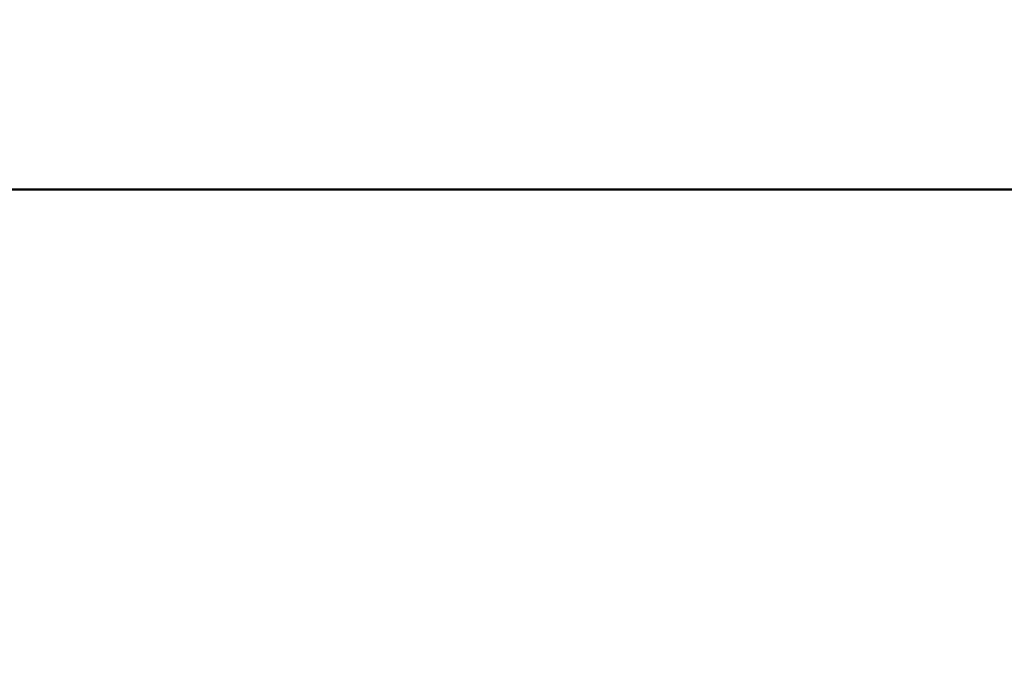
# Model space of a CAD drawing. Header units: inches. Extents: x 0 to 136, y 2 to 86.
# Tile 30 of 37: x 67.46 to 69.03, y 67.49 to 68.52. Entities that reach past the tile are written whole.
import ezdxf

# ---------------------------------------------------------------- set-up
doc = ezdxf.new("R2010")
doc.units = ezdxf.units.IN
doc.header["$LTSCALE"] = 4
doc.header["$MEASUREMENT"] = 0
doc.layers.add('Symbol (ANSI)', color=7, linetype='Continuous', lineweight=25)
doc.layers.add('Visible (ANSI)', color=7, linetype='Continuous', lineweight=50)
doc.styles.add('Note Text (ANSI)', font='tahoma.ttf')
doc.dimstyles.new('Default (ANSI)$7', dxfattribs={"dimscale": 4, "dimtxt": 0.12, "dimasz": 0.098425, "dimexe": 0.125, "dimexo": 0.0625, "dimgap": 0.031496, "dimtad": 0, "dimtih": 1, "dimtoh": 1, "dimrnd": 1e-08, "dimzin": 4, "dimdsep": 46, "dimtxsty": 'Note Text (ANSI)', "dimcen": 0.09, "dimdle": 0.393701, "dimclrd": 256, "dimclre": 256, "dimclrt": 256, "dimadec": 0, "dimazin": 1, "dimtfac": 1, "dimtofl": 0, "dimtmove": 0, "dimatfit": 3, "dimfxl": 1, "dimtolj": 1, "dimtzin": 4, "dimlwd": -1, "dimlwe": -1, "dimarcsym": 0})

msp = doc.modelspace()

# ---------------------------------------------------------------- linework, layer by layer
at = {"layer": 'Visible (ANSI)'}
msp.add_line((75.2987, 68.2506), (65.0261, 68.2506), dxfattribs=at)

# ---------------------------------------------------------------- leaders
at = {"layer": 'Symbol (ANSI)', "annotation_type": 0, "has_hookline": 1, "hookline_direction": 1, "text_width": 5.497}
msp.add_leader([(73.7832, 67.4901), (71.6907, 72.9722), (71.297, 72.9722)], dimstyle='Default (ANSI)$7', override={"dimtad": 0}, dxfattribs=at)

doc.saveas('drawing.dxf')
